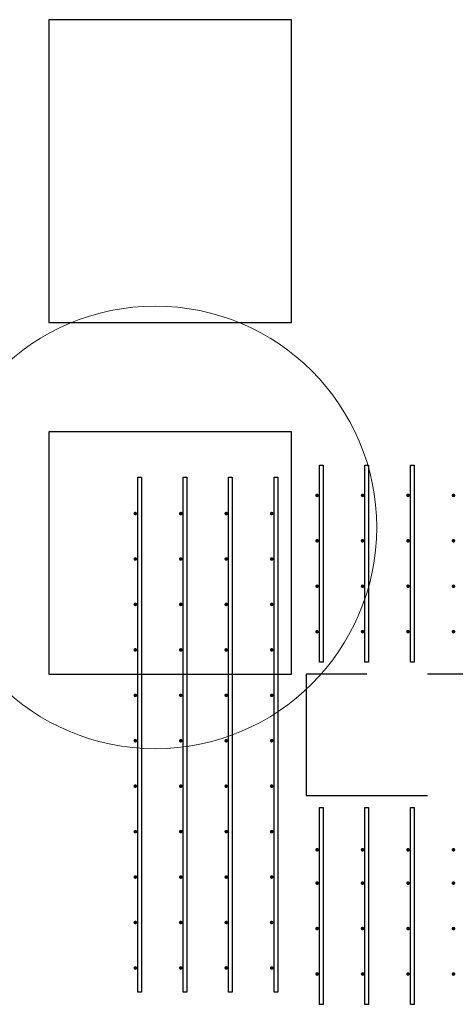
# Model space of a CAD drawing. Header units: metres. Extents: x -38 to 86, y -15 to 21.
# Tile 65 of 103: x 54.472 to 55.191, y 10.155 to 11.78. Entities that reach past the tile are written whole.
import ezdxf

# ---------------------------------------------------------------- set-up
doc = ezdxf.new("R2010")
doc.units = ezdxf.units.M
doc.linetypes.add('______2', pattern=[0.27, 0.2, -0.07])
for name, color, linetype, lineweight in [('XR$3$Арматурный каркас 01', 4, 'Continuous', 35), ('XR$3$Общий слой (1)_1', 7, 'Continuous', 13), ('XR$3$Перекрытие (1)', 7, 'Continuous', 35)]:
    doc.layers.add(name, color=color, linetype=linetype, lineweight=lineweight)
doc.layers.add('XR$5$Стена_ бетон несущ.', color=7, linetype='Continuous', lineweight=70, true_color=0xb4b496)

msp = doc.modelspace()

# ---------------------------------------------------------------- hatches: boundary and pattern name
at = {"layer": 'XR$3$Арматурный каркас 01', "linetype": 'Continuous', "lineweight": 50, "transparency": 33554687}
for points in [[(54.966, 10.9952), (54.9658, 10.9964), (54.9652, 10.9974), (54.9642, 10.998), (54.963, 10.9982), (54.9619, 10.998), (54.9609, 10.9974), (54.9603, 10.9964), (54.96, 10.9952), (54.9603, 10.9941), (54.9609, 10.9931), (54.9619, 10.9925), (54.963, 10.9922), (54.9642, 10.9925), (54.9652, 10.9931), (54.9658, 10.9941)], [(55.041, 10.9952), (55.0408, 10.9964), (55.0402, 10.9974), (55.0392, 10.998), (55.038, 10.9982), (55.0369, 10.998), (55.0359, 10.9974), (55.0353, 10.9964), (55.035, 10.9952), (55.0353, 10.9941), (55.0359, 10.9931), (55.0369, 10.9925), (55.038, 10.9922), (55.0392, 10.9925), (55.0402, 10.9931), (55.0408, 10.9941)], [(55.116, 10.9952), (55.1158, 10.9964), (55.1152, 10.9974), (55.1142, 10.998), (55.113, 10.9982), (55.1119, 10.998), (55.1109, 10.9974), (55.1103, 10.9964), (55.11, 10.9952), (55.1103, 10.9941), (55.1109, 10.9931), (55.1119, 10.9925), (55.113, 10.9922), (55.1142, 10.9925), (55.1152, 10.9931), (55.1158, 10.9941)], [(55.191, 10.9952), (55.1908, 10.9964), (55.1902, 10.9974), (55.1892, 10.998), (55.188, 10.9982), (55.1869, 10.998), (55.1859, 10.9974), (55.1853, 10.9964), (55.185, 10.9952), (55.1853, 10.9941), (55.1859, 10.9931), (55.1869, 10.9925), (55.188, 10.9922), (55.1892, 10.9925), (55.1902, 10.9931), (55.1908, 10.9941)], [(54.666, 10.9652), (54.6658, 10.9664), (54.6652, 10.9674), (54.6642, 10.968), (54.663, 10.9682), (54.6619, 10.968), (54.6609, 10.9674), (54.6603, 10.9664), (54.66, 10.9652), (54.6603, 10.9641), (54.6609, 10.9631), (54.6619, 10.9625), (54.663, 10.9622), (54.6642, 10.9625), (54.6652, 10.9631), (54.6658, 10.9641)], [(54.741, 10.9652), (54.7408, 10.9664), (54.7402, 10.9674), (54.7392, 10.968), (54.738, 10.9682), (54.7369, 10.968), (54.7359, 10.9674), (54.7353, 10.9664), (54.735, 10.9652), (54.7353, 10.9641), (54.7359, 10.9631), (54.7369, 10.9625), (54.738, 10.9622), (54.7392, 10.9625), (54.7402, 10.9631), (54.7408, 10.9641)], [(54.816, 10.9652), (54.8158, 10.9664), (54.8152, 10.9674), (54.8142, 10.968), (54.813, 10.9682), (54.8119, 10.968), (54.8109, 10.9674), (54.8103, 10.9664), (54.81, 10.9652), (54.8103, 10.9641), (54.8109, 10.9631), (54.8119, 10.9625), (54.813, 10.9622), (54.8142, 10.9625), (54.8152, 10.9631), (54.8158, 10.9641)], [(54.891, 10.9652), (54.8908, 10.9664), (54.8902, 10.9674), (54.8892, 10.968), (54.888, 10.9682), (54.8869, 10.968), (54.8859, 10.9674), (54.8853, 10.9664), (54.885, 10.9652), (54.8853, 10.9641), (54.8859, 10.9631), (54.8869, 10.9625), (54.888, 10.9622), (54.8892, 10.9625), (54.8902, 10.9631), (54.8908, 10.9641)], [(54.966, 10.9202), (54.9658, 10.9214), (54.9652, 10.9224), (54.9642, 10.923), (54.963, 10.9232), (54.9619, 10.923), (54.9609, 10.9224), (54.9603, 10.9214), (54.96, 10.9202), (54.9603, 10.9191), (54.9609, 10.9181), (54.9619, 10.9175), (54.963, 10.9172), (54.9642, 10.9175), (54.9652, 10.9181), (54.9658, 10.9191)], [(55.041, 10.9202), (55.0408, 10.9214), (55.0402, 10.9224), (55.0392, 10.923), (55.038, 10.9232), (55.0369, 10.923), (55.0359, 10.9224), (55.0353, 10.9214), (55.035, 10.9202), (55.0353, 10.9191), (55.0359, 10.9181), (55.0369, 10.9175), (55.038, 10.9172), (55.0392, 10.9175), (55.0402, 10.9181), (55.0408, 10.9191)], [(55.116, 10.9202), (55.1158, 10.9214), (55.1152, 10.9224), (55.1142, 10.923), (55.113, 10.9232), (55.1119, 10.923), (55.1109, 10.9224), (55.1103, 10.9214), (55.11, 10.9202), (55.1103, 10.9191), (55.1109, 10.9181), (55.1119, 10.9175), (55.113, 10.9172), (55.1142, 10.9175), (55.1152, 10.9181), (55.1158, 10.9191)], [(55.191, 10.9202), (55.1908, 10.9214), (55.1902, 10.9224), (55.1892, 10.923), (55.188, 10.9232), (55.1869, 10.923), (55.1859, 10.9224), (55.1853, 10.9214), (55.185, 10.9202), (55.1853, 10.9191), (55.1859, 10.9181), (55.1869, 10.9175), (55.188, 10.9172), (55.1892, 10.9175), (55.1902, 10.9181), (55.1908, 10.9191)], [(54.666, 10.8902), (54.6658, 10.8914), (54.6652, 10.8924), (54.6642, 10.893), (54.663, 10.8932), (54.6619, 10.893), (54.6609, 10.8924), (54.6603, 10.8914), (54.66, 10.8902), (54.6603, 10.8891), (54.6609, 10.8881), (54.6619, 10.8875), (54.663, 10.8872), (54.6642, 10.8875), (54.6652, 10.8881), (54.6658, 10.8891)], [(54.741, 10.8902), (54.7408, 10.8914), (54.7402, 10.8924), (54.7392, 10.893), (54.738, 10.8932), (54.7369, 10.893), (54.7359, 10.8924), (54.7353, 10.8914), (54.735, 10.8902), (54.7353, 10.8891), (54.7359, 10.8881), (54.7369, 10.8875), (54.738, 10.8872), (54.7392, 10.8875), (54.7402, 10.8881), (54.7408, 10.8891)], [(54.816, 10.8902), (54.8158, 10.8914), (54.8152, 10.8924), (54.8142, 10.893), (54.813, 10.8932), (54.8119, 10.893), (54.8109, 10.8924), (54.8103, 10.8914), (54.81, 10.8902), (54.8103, 10.8891), (54.8109, 10.8881), (54.8119, 10.8875), (54.813, 10.8872), (54.8142, 10.8875), (54.8152, 10.8881), (54.8158, 10.8891)], [(54.891, 10.8902), (54.8908, 10.8914), (54.8902, 10.8924), (54.8892, 10.893), (54.888, 10.8932), (54.8869, 10.893), (54.8859, 10.8924), (54.8853, 10.8914), (54.885, 10.8902), (54.8853, 10.8891), (54.8859, 10.8881), (54.8869, 10.8875), (54.888, 10.8872), (54.8892, 10.8875), (54.8902, 10.8881), (54.8908, 10.8891)], [(54.966, 10.8452), (54.9658, 10.8464), (54.9652, 10.8474), (54.9642, 10.848), (54.963, 10.8482), (54.9619, 10.848), (54.9609, 10.8474), (54.9603, 10.8464), (54.96, 10.8452), (54.9603, 10.8441), (54.9609, 10.8431), (54.9619, 10.8425), (54.963, 10.8422), (54.9642, 10.8425), (54.9652, 10.8431), (54.9658, 10.8441)], [(55.041, 10.8452), (55.0408, 10.8464), (55.0402, 10.8474), (55.0392, 10.848), (55.038, 10.8482), (55.0369, 10.848), (55.0359, 10.8474), (55.0353, 10.8464), (55.035, 10.8452), (55.0353, 10.8441), (55.0359, 10.8431), (55.0369, 10.8425), (55.038, 10.8422), (55.0392, 10.8425), (55.0402, 10.8431), (55.0408, 10.8441)], [(55.116, 10.8452), (55.1158, 10.8464), (55.1152, 10.8474), (55.1142, 10.848), (55.113, 10.8482), (55.1119, 10.848), (55.1109, 10.8474), (55.1103, 10.8464), (55.11, 10.8452), (55.1103, 10.8441), (55.1109, 10.8431), (55.1119, 10.8425), (55.113, 10.8422), (55.1142, 10.8425), (55.1152, 10.8431), (55.1158, 10.8441)], [(55.191, 10.8452), (55.1908, 10.8464), (55.1902, 10.8474), (55.1892, 10.848), (55.188, 10.8482), (55.1869, 10.848), (55.1859, 10.8474), (55.1853, 10.8464), (55.185, 10.8452), (55.1853, 10.8441), (55.1859, 10.8431), (55.1869, 10.8425), (55.188, 10.8422), (55.1892, 10.8425), (55.1902, 10.8431), (55.1908, 10.8441)], [(54.666, 10.8152), (54.6658, 10.8164), (54.6652, 10.8174), (54.6642, 10.818), (54.663, 10.8182), (54.6619, 10.818), (54.6609, 10.8174), (54.6603, 10.8164), (54.66, 10.8152), (54.6603, 10.8141), (54.6609, 10.8131), (54.6619, 10.8125), (54.663, 10.8122), (54.6642, 10.8125), (54.6652, 10.8131), (54.6658, 10.8141)], [(54.741, 10.8152), (54.7408, 10.8164), (54.7402, 10.8174), (54.7392, 10.818), (54.738, 10.8182), (54.7369, 10.818), (54.7359, 10.8174), (54.7353, 10.8164), (54.735, 10.8152), (54.7353, 10.8141), (54.7359, 10.8131), (54.7369, 10.8125), (54.738, 10.8122), (54.7392, 10.8125), (54.7402, 10.8131), (54.7408, 10.8141)], [(54.816, 10.8152), (54.8158, 10.8164), (54.8152, 10.8174), (54.8142, 10.818), (54.813, 10.8182), (54.8119, 10.818), (54.8109, 10.8174), (54.8103, 10.8164), (54.81, 10.8152), (54.8103, 10.8141), (54.8109, 10.8131), (54.8119, 10.8125), (54.813, 10.8122), (54.8142, 10.8125), (54.8152, 10.8131), (54.8158, 10.8141)], [(54.891, 10.8152), (54.8908, 10.8164), (54.8902, 10.8174), (54.8892, 10.818), (54.888, 10.8182), (54.8869, 10.818), (54.8859, 10.8174), (54.8853, 10.8164), (54.885, 10.8152), (54.8853, 10.8141), (54.8859, 10.8131), (54.8869, 10.8125), (54.888, 10.8122), (54.8892, 10.8125), (54.8902, 10.8131), (54.8908, 10.8141)], [(54.966, 10.7702), (54.9658, 10.7714), (54.9652, 10.7724), (54.9642, 10.773), (54.963, 10.7732), (54.9619, 10.773), (54.9609, 10.7724), (54.9603, 10.7714), (54.96, 10.7702), (54.9603, 10.7691), (54.9609, 10.7681), (54.9619, 10.7675), (54.963, 10.7672), (54.9642, 10.7675), (54.9652, 10.7681), (54.9658, 10.7691)], [(55.041, 10.7702), (55.0408, 10.7714), (55.0402, 10.7724), (55.0392, 10.773), (55.038, 10.7732), (55.0369, 10.773), (55.0359, 10.7724), (55.0353, 10.7714), (55.035, 10.7702), (55.0353, 10.7691), (55.0359, 10.7681), (55.0369, 10.7675), (55.038, 10.7672), (55.0392, 10.7675), (55.0402, 10.7681), (55.0408, 10.7691)], [(55.116, 10.7702), (55.1158, 10.7714), (55.1152, 10.7724), (55.1142, 10.773), (55.113, 10.7732), (55.1119, 10.773), (55.1109, 10.7724), (55.1103, 10.7714), (55.11, 10.7702), (55.1103, 10.7691), (55.1109, 10.7681), (55.1119, 10.7675), (55.113, 10.7672), (55.1142, 10.7675), (55.1152, 10.7681), (55.1158, 10.7691)], [(55.191, 10.7702), (55.1908, 10.7714), (55.1902, 10.7724), (55.1892, 10.773), (55.188, 10.7732), (55.1869, 10.773), (55.1859, 10.7724), (55.1853, 10.7714), (55.185, 10.7702), (55.1853, 10.7691), (55.1859, 10.7681), (55.1869, 10.7675), (55.188, 10.7672), (55.1892, 10.7675), (55.1902, 10.7681), (55.1908, 10.7691)], [(54.666, 10.7402), (54.6658, 10.7414), (54.6652, 10.7424), (54.6642, 10.743), (54.663, 10.7432), (54.6619, 10.743), (54.6609, 10.7424), (54.6603, 10.7414), (54.66, 10.7402), (54.6603, 10.7391), (54.6609, 10.7381), (54.6619, 10.7375), (54.663, 10.7372), (54.6642, 10.7375), (54.6652, 10.7381), (54.6658, 10.7391)], [(54.741, 10.7402), (54.7408, 10.7414), (54.7402, 10.7424), (54.7392, 10.743), (54.738, 10.7432), (54.7369, 10.743), (54.7359, 10.7424), (54.7353, 10.7414), (54.735, 10.7402), (54.7353, 10.7391), (54.7359, 10.7381), (54.7369, 10.7375), (54.738, 10.7372), (54.7392, 10.7375), (54.7402, 10.7381), (54.7408, 10.7391)], [(54.816, 10.7402), (54.8158, 10.7414), (54.8152, 10.7424), (54.8142, 10.743), (54.813, 10.7432), (54.8119, 10.743), (54.8109, 10.7424), (54.8103, 10.7414), (54.81, 10.7402), (54.8103, 10.7391), (54.8109, 10.7381), (54.8119, 10.7375), (54.813, 10.7372), (54.8142, 10.7375), (54.8152, 10.7381), (54.8158, 10.7391)], [(54.891, 10.7402), (54.8908, 10.7414), (54.8902, 10.7424), (54.8892, 10.743), (54.888, 10.7432), (54.8869, 10.743), (54.8859, 10.7424), (54.8853, 10.7414), (54.885, 10.7402), (54.8853, 10.7391), (54.8859, 10.7381), (54.8869, 10.7375), (54.888, 10.7372), (54.8892, 10.7375), (54.8902, 10.7381), (54.8908, 10.7391)], [(54.666, 10.6652), (54.6658, 10.6664), (54.6652, 10.6674), (54.6642, 10.668), (54.663, 10.6682), (54.6619, 10.668), (54.6609, 10.6674), (54.6603, 10.6664), (54.66, 10.6652), (54.6603, 10.6641), (54.6609, 10.6631), (54.6619, 10.6625), (54.663, 10.6622), (54.6642, 10.6625), (54.6652, 10.6631), (54.6658, 10.6641)], [(54.741, 10.6652), (54.7408, 10.6664), (54.7402, 10.6674), (54.7392, 10.668), (54.738, 10.6682), (54.7369, 10.668), (54.7359, 10.6674), (54.7353, 10.6664), (54.735, 10.6652), (54.7353, 10.6641), (54.7359, 10.6631), (54.7369, 10.6625), (54.738, 10.6622), (54.7392, 10.6625), (54.7402, 10.6631), (54.7408, 10.6641)], [(54.816, 10.6652), (54.8158, 10.6664), (54.8152, 10.6674), (54.8142, 10.668), (54.813, 10.6682), (54.8119, 10.668), (54.8109, 10.6674), (54.8103, 10.6664), (54.81, 10.6652), (54.8103, 10.6641), (54.8109, 10.6631), (54.8119, 10.6625), (54.813, 10.6622), (54.8142, 10.6625), (54.8152, 10.6631), (54.8158, 10.6641)], [(54.891, 10.6652), (54.8908, 10.6664), (54.8902, 10.6674), (54.8892, 10.668), (54.888, 10.6682), (54.8869, 10.668), (54.8859, 10.6674), (54.8853, 10.6664), (54.885, 10.6652), (54.8853, 10.6641), (54.8859, 10.6631), (54.8869, 10.6625), (54.888, 10.6622), (54.8892, 10.6625), (54.8902, 10.6631), (54.8908, 10.6641)], [(54.666, 10.5902), (54.6658, 10.5914), (54.6652, 10.5924), (54.6642, 10.593), (54.663, 10.5932), (54.6619, 10.593), (54.6609, 10.5924), (54.6603, 10.5914), (54.66, 10.5902), (54.6603, 10.5891), (54.6609, 10.5881), (54.6619, 10.5875), (54.663, 10.5872), (54.6642, 10.5875), (54.6652, 10.5881), (54.6658, 10.5891)], [(54.741, 10.5902), (54.7408, 10.5914), (54.7402, 10.5924), (54.7392, 10.593), (54.738, 10.5932), (54.7369, 10.593), (54.7359, 10.5924), (54.7353, 10.5914), (54.735, 10.5902), (54.7353, 10.5891), (54.7359, 10.5881), (54.7369, 10.5875), (54.738, 10.5872), (54.7392, 10.5875), (54.7402, 10.5881), (54.7408, 10.5891)], [(54.816, 10.5902), (54.8158, 10.5914), (54.8152, 10.5924), (54.8142, 10.593), (54.813, 10.5932), (54.8119, 10.593), (54.8109, 10.5924), (54.8103, 10.5914), (54.81, 10.5902), (54.8103, 10.5891), (54.8109, 10.5881), (54.8119, 10.5875), (54.813, 10.5872), (54.8142, 10.5875), (54.8152, 10.5881), (54.8158, 10.5891)], [(54.891, 10.5902), (54.8908, 10.5914), (54.8902, 10.5924), (54.8892, 10.593), (54.888, 10.5932), (54.8869, 10.593), (54.8859, 10.5924), (54.8853, 10.5914), (54.885, 10.5902), (54.8853, 10.5891), (54.8859, 10.5881), (54.8869, 10.5875), (54.888, 10.5872), (54.8892, 10.5875), (54.8902, 10.5881), (54.8908, 10.5891)], [(54.666, 10.5152), (54.6658, 10.5164), (54.6652, 10.5174), (54.6642, 10.518), (54.663, 10.5182), (54.6619, 10.518), (54.6609, 10.5174), (54.6603, 10.5164), (54.66, 10.5152), (54.6603, 10.5141), (54.6609, 10.5131), (54.6619, 10.5125), (54.663, 10.5122), (54.6642, 10.5125), (54.6652, 10.5131), (54.6658, 10.5141)], [(54.741, 10.5152), (54.7408, 10.5164), (54.7402, 10.5174), (54.7392, 10.518), (54.738, 10.5182), (54.7369, 10.518), (54.7359, 10.5174), (54.7353, 10.5164), (54.735, 10.5152), (54.7353, 10.5141), (54.7359, 10.5131), (54.7369, 10.5125), (54.738, 10.5122), (54.7392, 10.5125), (54.7402, 10.5131), (54.7408, 10.5141)], [(54.816, 10.5152), (54.8158, 10.5164), (54.8152, 10.5174), (54.8142, 10.518), (54.813, 10.5182), (54.8119, 10.518), (54.8109, 10.5174), (54.8103, 10.5164), (54.81, 10.5152), (54.8103, 10.5141), (54.8109, 10.5131), (54.8119, 10.5125), (54.813, 10.5122), (54.8142, 10.5125), (54.8152, 10.5131), (54.8158, 10.5141)], [(54.891, 10.5152), (54.8908, 10.5164), (54.8902, 10.5174), (54.8892, 10.518), (54.888, 10.5182), (54.8869, 10.518), (54.8859, 10.5174), (54.8853, 10.5164), (54.885, 10.5152), (54.8853, 10.5141), (54.8859, 10.5131), (54.8869, 10.5125), (54.888, 10.5122), (54.8892, 10.5125), (54.8902, 10.5131), (54.8908, 10.5141)], [(54.666, 10.4402), (54.6658, 10.4414), (54.6652, 10.4424), (54.6642, 10.443), (54.663, 10.4432), (54.6619, 10.443), (54.6609, 10.4424), (54.6603, 10.4414), (54.66, 10.4402), (54.6603, 10.4391), (54.6609, 10.4381), (54.6619, 10.4375), (54.663, 10.4372), (54.6642, 10.4375), (54.6652, 10.4381), (54.6658, 10.4391)], [(54.741, 10.4402), (54.7408, 10.4414), (54.7402, 10.4424), (54.7392, 10.443), (54.738, 10.4432), (54.7369, 10.443), (54.7359, 10.4424), (54.7353, 10.4414), (54.735, 10.4402), (54.7353, 10.4391), (54.7359, 10.4381), (54.7369, 10.4375), (54.738, 10.4372), (54.7392, 10.4375), (54.7402, 10.4381), (54.7408, 10.4391)], [(54.816, 10.4402), (54.8158, 10.4414), (54.8152, 10.4424), (54.8142, 10.443), (54.813, 10.4432), (54.8119, 10.443), (54.8109, 10.4424), (54.8103, 10.4414), (54.81, 10.4402), (54.8103, 10.4391), (54.8109, 10.4381), (54.8119, 10.4375), (54.813, 10.4372), (54.8142, 10.4375), (54.8152, 10.4381), (54.8158, 10.4391)], [(54.891, 10.4402), (54.8908, 10.4414), (54.8902, 10.4424), (54.8892, 10.443), (54.888, 10.4432), (54.8869, 10.443), (54.8859, 10.4424), (54.8853, 10.4414), (54.885, 10.4402), (54.8853, 10.4391), (54.8859, 10.4381), (54.8869, 10.4375), (54.888, 10.4372), (54.8892, 10.4375), (54.8902, 10.4381), (54.8908, 10.4391)], [(54.966, 10.4102), (54.9658, 10.4114), (54.9652, 10.4124), (54.9642, 10.413), (54.963, 10.4132), (54.9619, 10.413), (54.9609, 10.4124), (54.9603, 10.4114), (54.96, 10.4102), (54.9603, 10.4091), (54.9609, 10.4081), (54.9619, 10.4075), (54.963, 10.4072), (54.9642, 10.4075), (54.9652, 10.4081), (54.9658, 10.4091)], [(55.041, 10.4102), (55.0408, 10.4114), (55.0402, 10.4124), (55.0392, 10.413), (55.038, 10.4132), (55.0369, 10.413), (55.0359, 10.4124), (55.0353, 10.4114), (55.035, 10.4102), (55.0353, 10.4091), (55.0359, 10.4081), (55.0369, 10.4075), (55.038, 10.4072), (55.0392, 10.4075), (55.0402, 10.4081), (55.0408, 10.4091)], [(55.116, 10.4102), (55.1158, 10.4114), (55.1152, 10.4124), (55.1142, 10.413), (55.113, 10.4132), (55.1119, 10.413), (55.1109, 10.4124), (55.1103, 10.4114), (55.11, 10.4102), (55.1103, 10.4091), (55.1109, 10.4081), (55.1119, 10.4075), (55.113, 10.4072), (55.1142, 10.4075), (55.1152, 10.4081), (55.1158, 10.4091)], [(55.191, 10.4102), (55.1908, 10.4114), (55.1902, 10.4124), (55.1892, 10.413), (55.188, 10.4132), (55.1869, 10.413), (55.1859, 10.4124), (55.1853, 10.4114), (55.185, 10.4102), (55.1853, 10.4091), (55.1859, 10.4081), (55.1869, 10.4075), (55.188, 10.4072), (55.1892, 10.4075), (55.1902, 10.4081), (55.1908, 10.4091)], [(54.666, 10.3652), (54.6658, 10.3664), (54.6652, 10.3674), (54.6642, 10.368), (54.663, 10.3682), (54.6619, 10.368), (54.6609, 10.3674), (54.6603, 10.3664), (54.66, 10.3652), (54.6603, 10.3641), (54.6609, 10.3631), (54.6619, 10.3625), (54.663, 10.3622), (54.6642, 10.3625), (54.6652, 10.3631), (54.6658, 10.3641)], [(54.741, 10.3652), (54.7408, 10.3664), (54.7402, 10.3674), (54.7392, 10.368), (54.738, 10.3682), (54.7369, 10.368), (54.7359, 10.3674), (54.7353, 10.3664), (54.735, 10.3652), (54.7353, 10.3641), (54.7359, 10.3631), (54.7369, 10.3625), (54.738, 10.3622), (54.7392, 10.3625), (54.7402, 10.3631), (54.7408, 10.3641)], [(54.816, 10.3652), (54.8158, 10.3664), (54.8152, 10.3674), (54.8142, 10.368), (54.813, 10.3682), (54.8119, 10.368), (54.8109, 10.3674), (54.8103, 10.3664), (54.81, 10.3652), (54.8103, 10.3641), (54.8109, 10.3631), (54.8119, 10.3625), (54.813, 10.3622), (54.8142, 10.3625), (54.8152, 10.3631), (54.8158, 10.3641)], [(54.891, 10.3652), (54.8908, 10.3664), (54.8902, 10.3674), (54.8892, 10.368), (54.888, 10.3682), (54.8869, 10.368), (54.8859, 10.3674), (54.8853, 10.3664), (54.885, 10.3652), (54.8853, 10.3641), (54.8859, 10.3631), (54.8869, 10.3625), (54.888, 10.3622), (54.8892, 10.3625), (54.8902, 10.3631), (54.8908, 10.3641)], [(54.966, 10.3552), (54.9658, 10.3564), (54.9652, 10.3574), (54.9642, 10.358), (54.963, 10.3582), (54.9619, 10.358), (54.9609, 10.3574), (54.9603, 10.3564), (54.96, 10.3552), (54.9603, 10.3541), (54.9609, 10.3531), (54.9619, 10.3525), (54.963, 10.3522), (54.9642, 10.3525), (54.9652, 10.3531), (54.9658, 10.3541)], [(55.041, 10.3552), (55.0408, 10.3564), (55.0402, 10.3574), (55.0392, 10.358), (55.038, 10.3582), (55.0369, 10.358), (55.0359, 10.3574), (55.0353, 10.3564), (55.035, 10.3552), (55.0353, 10.3541), (55.0359, 10.3531), (55.0369, 10.3525), (55.038, 10.3522), (55.0392, 10.3525), (55.0402, 10.3531), (55.0408, 10.3541)], [(55.116, 10.3552), (55.1158, 10.3564), (55.1152, 10.3574), (55.1142, 10.358), (55.113, 10.3582), (55.1119, 10.358), (55.1109, 10.3574), (55.1103, 10.3564), (55.11, 10.3552), (55.1103, 10.3541), (55.1109, 10.3531), (55.1119, 10.3525), (55.113, 10.3522), (55.1142, 10.3525), (55.1152, 10.3531), (55.1158, 10.3541)], [(55.191, 10.3552), (55.1908, 10.3564), (55.1902, 10.3574), (55.1892, 10.358), (55.188, 10.3582), (55.1869, 10.358), (55.1859, 10.3574), (55.1853, 10.3564), (55.185, 10.3552), (55.1853, 10.3541), (55.1859, 10.3531), (55.1869, 10.3525), (55.188, 10.3522), (55.1892, 10.3525), (55.1902, 10.3531), (55.1908, 10.3541)], [(54.666, 10.2902), (54.6658, 10.2914), (54.6652, 10.2924), (54.6642, 10.293), (54.663, 10.2932), (54.6619, 10.293), (54.6609, 10.2924), (54.6603, 10.2914), (54.66, 10.2902), (54.6603, 10.2891), (54.6609, 10.2881), (54.6619, 10.2875), (54.663, 10.2872), (54.6642, 10.2875), (54.6652, 10.2881), (54.6658, 10.2891)], [(54.741, 10.2902), (54.7408, 10.2914), (54.7402, 10.2924), (54.7392, 10.293), (54.738, 10.2932), (54.7369, 10.293), (54.7359, 10.2924), (54.7353, 10.2914), (54.735, 10.2902), (54.7353, 10.2891), (54.7359, 10.2881), (54.7369, 10.2875), (54.738, 10.2872), (54.7392, 10.2875), (54.7402, 10.2881), (54.7408, 10.2891)], [(54.816, 10.2902), (54.8158, 10.2914), (54.8152, 10.2924), (54.8142, 10.293), (54.813, 10.2932), (54.8119, 10.293), (54.8109, 10.2924), (54.8103, 10.2914), (54.81, 10.2902), (54.8103, 10.2891), (54.8109, 10.2881), (54.8119, 10.2875), (54.813, 10.2872), (54.8142, 10.2875), (54.8152, 10.2881), (54.8158, 10.2891)], [(54.891, 10.2902), (54.8908, 10.2914), (54.8902, 10.2924), (54.8892, 10.293), (54.888, 10.2932), (54.8869, 10.293), (54.8859, 10.2924), (54.8853, 10.2914), (54.885, 10.2902), (54.8853, 10.2891), (54.8859, 10.2881), (54.8869, 10.2875), (54.888, 10.2872), (54.8892, 10.2875), (54.8902, 10.2881), (54.8908, 10.2891)], [(54.966, 10.2802), (54.9658, 10.2814), (54.9652, 10.2824), (54.9642, 10.283), (54.963, 10.2832), (54.9619, 10.283), (54.9609, 10.2824), (54.9603, 10.2814), (54.96, 10.2802), (54.9603, 10.2791), (54.9609, 10.2781), (54.9619, 10.2775), (54.963, 10.2772), (54.9642, 10.2775), (54.9652, 10.2781), (54.9658, 10.2791)], [(55.041, 10.2802), (55.0408, 10.2814), (55.0402, 10.2824), (55.0392, 10.283), (55.038, 10.2832), (55.0369, 10.283), (55.0359, 10.2824), (55.0353, 10.2814), (55.035, 10.2802), (55.0353, 10.2791), (55.0359, 10.2781), (55.0369, 10.2775), (55.038, 10.2772), (55.0392, 10.2775), (55.0402, 10.2781), (55.0408, 10.2791)], [(55.116, 10.2802), (55.1158, 10.2814), (55.1152, 10.2824), (55.1142, 10.283), (55.113, 10.2832), (55.1119, 10.283), (55.1109, 10.2824), (55.1103, 10.2814), (55.11, 10.2802), (55.1103, 10.2791), (55.1109, 10.2781), (55.1119, 10.2775), (55.113, 10.2772), (55.1142, 10.2775), (55.1152, 10.2781), (55.1158, 10.2791)], [(55.191, 10.2802), (55.1908, 10.2814), (55.1902, 10.2824), (55.1892, 10.283), (55.188, 10.2832), (55.1869, 10.283), (55.1859, 10.2824), (55.1853, 10.2814), (55.185, 10.2802), (55.1853, 10.2791), (55.1859, 10.2781), (55.1869, 10.2775), (55.188, 10.2772), (55.1892, 10.2775), (55.1902, 10.2781), (55.1908, 10.2791)], [(54.666, 10.2152), (54.6658, 10.2164), (54.6652, 10.2174), (54.6642, 10.218), (54.663, 10.2182), (54.6619, 10.218), (54.6609, 10.2174), (54.6603, 10.2164), (54.66, 10.2152), (54.6603, 10.2141), (54.6609, 10.2131), (54.6619, 10.2125), (54.663, 10.2122), (54.6642, 10.2125), (54.6652, 10.2131), (54.6658, 10.2141)], [(54.741, 10.2152), (54.7408, 10.2164), (54.7402, 10.2174), (54.7392, 10.218), (54.738, 10.2182), (54.7369, 10.218), (54.7359, 10.2174), (54.7353, 10.2164), (54.735, 10.2152), (54.7353, 10.2141), (54.7359, 10.2131), (54.7369, 10.2125), (54.738, 10.2122), (54.7392, 10.2125), (54.7402, 10.2131), (54.7408, 10.2141)], [(54.816, 10.2152), (54.8158, 10.2164), (54.8152, 10.2174), (54.8142, 10.218), (54.813, 10.2182), (54.8119, 10.218), (54.8109, 10.2174), (54.8103, 10.2164), (54.81, 10.2152), (54.8103, 10.2141), (54.8109, 10.2131), (54.8119, 10.2125), (54.813, 10.2122), (54.8142, 10.2125), (54.8152, 10.2131), (54.8158, 10.2141)], [(54.891, 10.2152), (54.8908, 10.2164), (54.8902, 10.2174), (54.8892, 10.218), (54.888, 10.2182), (54.8869, 10.218), (54.8859, 10.2174), (54.8853, 10.2164), (54.885, 10.2152), (54.8853, 10.2141), (54.8859, 10.2131), (54.8869, 10.2125), (54.888, 10.2122), (54.8892, 10.2125), (54.8902, 10.2131), (54.8908, 10.2141)], [(54.966, 10.2052), (54.9658, 10.2064), (54.9652, 10.2074), (54.9642, 10.208), (54.963, 10.2082), (54.9619, 10.208), (54.9609, 10.2074), (54.9603, 10.2064), (54.96, 10.2052), (54.9603, 10.2041), (54.9609, 10.2031), (54.9619, 10.2025), (54.963, 10.2022), (54.9642, 10.2025), (54.9652, 10.2031), (54.9658, 10.2041)], [(55.041, 10.2052), (55.0408, 10.2064), (55.0402, 10.2074), (55.0392, 10.208), (55.038, 10.2082), (55.0369, 10.208), (55.0359, 10.2074), (55.0353, 10.2064), (55.035, 10.2052), (55.0353, 10.2041), (55.0359, 10.2031), (55.0369, 10.2025), (55.038, 10.2022), (55.0392, 10.2025), (55.0402, 10.2031), (55.0408, 10.2041)], [(55.116, 10.2052), (55.1158, 10.2064), (55.1152, 10.2074), (55.1142, 10.208), (55.113, 10.2082), (55.1119, 10.208), (55.1109, 10.2074), (55.1103, 10.2064), (55.11, 10.2052), (55.1103, 10.2041), (55.1109, 10.2031), (55.1119, 10.2025), (55.113, 10.2022), (55.1142, 10.2025), (55.1152, 10.2031), (55.1158, 10.2041)], [(55.191, 10.2052), (55.1908, 10.2064), (55.1902, 10.2074), (55.1892, 10.208), (55.188, 10.2082), (55.1869, 10.208), (55.1859, 10.2074), (55.1853, 10.2064), (55.185, 10.2052), (55.1853, 10.2041), (55.1859, 10.2031), (55.1869, 10.2025), (55.188, 10.2022), (55.1892, 10.2025), (55.1902, 10.2031), (55.1908, 10.2041)]]:
    msp.add_hatch(color=2, dxfattribs=at).paths.add_polyline_path(points)

# ---------------------------------------------------------------- linework, layer by layer
at = {"layer": 'XR$3$Арматурный каркас 01', "color": 2, "linetype": 'Continuous', "lineweight": 25, "transparency": 33554687}
for points in [[(54.967, 10.7202), (54.967, 11.0452), (54.973, 11.0452), (54.973, 10.7202), (54.967, 10.7202)], [(54.967, 10.7202), (54.967, 11.0452), (54.973, 11.0452), (54.973, 10.7202), (54.967, 10.7202)], [(55.042, 10.7202), (55.042, 11.0452), (55.048, 11.0452), (55.048, 10.7202), (55.042, 10.7202)], [(55.042, 10.7202), (55.042, 11.0452), (55.048, 11.0452), (55.048, 10.7202), (55.042, 10.7202)], [(55.117, 10.7202), (55.117, 11.0452), (55.123, 11.0452), (55.123, 10.7202), (55.117, 10.7202)], [(55.117, 10.7202), (55.117, 11.0452), (55.123, 11.0452), (55.123, 10.7202), (55.117, 10.7202)], [(54.673, 11.0252), (54.673, 10.1752), (54.667, 10.1752), (54.667, 11.0252), (54.673, 11.0252)], [(54.673, 11.0252), (54.673, 10.1752), (54.667, 10.1752), (54.667, 11.0252), (54.673, 11.0252)], [(54.748, 11.0252), (54.748, 10.1752), (54.742, 10.1752), (54.742, 11.0252), (54.748, 11.0252)], [(54.748, 11.0252), (54.748, 10.1752), (54.742, 10.1752), (54.742, 11.0252), (54.748, 11.0252)], [(54.823, 11.0252), (54.823, 10.1752), (54.817, 10.1752), (54.817, 11.0252), (54.823, 11.0252)], [(54.823, 11.0252), (54.823, 10.1752), (54.817, 10.1752), (54.817, 11.0252), (54.823, 11.0252)], [(54.898, 11.0252), (54.898, 10.1752), (54.892, 10.1752), (54.892, 11.0252), (54.898, 11.0252)], [(54.898, 11.0252), (54.898, 10.1752), (54.892, 10.1752), (54.892, 11.0252), (54.898, 11.0252)], [(54.973, 10.4802), (54.973, 10.1552), (54.967, 10.1552), (54.967, 10.4802), (54.973, 10.4802)], [(54.973, 10.4802), (54.973, 10.1552), (54.967, 10.1552), (54.967, 10.4802), (54.973, 10.4802)], [(55.048, 10.4802), (55.048, 10.1552), (55.042, 10.1552), (55.042, 10.4802), (55.048, 10.4802)], [(55.048, 10.4802), (55.048, 10.1552), (55.042, 10.1552), (55.042, 10.4802), (55.048, 10.4802)], [(55.123, 10.4802), (55.123, 10.1552), (55.117, 10.1552), (55.117, 10.4802), (55.123, 10.4802)], [(55.123, 10.4802), (55.123, 10.1552), (55.117, 10.1552), (55.117, 10.4802), (55.123, 10.4802)]]:
    msp.add_lwpolyline(points, dxfattribs=at)
at = {"layer": 'XR$3$Общий слой (1)_1', "color": 7, "linetype": 'Continuous', "lineweight": 13, "transparency": 33554687}
msp.add_circle((54.6961, 10.9423), 0.3652, dxfattribs=at)
at = {"layer": 'XR$3$Перекрытие (1)', "color": 7, "linetype": 'Continuous', "lineweight": 25, "transparency": 33554687}
for p, q in [((54.5206, 11.7803), (54.5206, 11.2803)), ((54.9206, 11.7803), (54.5206, 11.7803)), ((54.9206, 11.2803), (54.9206, 11.7803)), ((54.5206, 11.2803), (54.9206, 11.2803)), ((54.5206, 11.1002), (54.5206, 10.7002)), ((54.9206, 11.1002), (54.5206, 11.1002)), ((54.9206, 10.7002), (54.9206, 11.1002)), ((54.5206, 10.7002), (54.9206, 10.7002))]:
    msp.add_line(p, q, dxfattribs=at)
at = {"layer": 'XR$5$Стена_ бетон несущ.', "color": 253, "linetype": '______2', "lineweight": -3, "true_color": 0xa0a0a0, "transparency": 33554687}
for p, q in [((55.025, 10.7), (54.945, 10.7)), ((54.945, 10.7), (54.945, 10.5)), ((55.945, 10.7), (55.025, 10.7)), ((54.945, 10.5), (55.945, 10.5))]:
    msp.add_line(p, q, dxfattribs=at)

doc.saveas('drawing.dxf')
